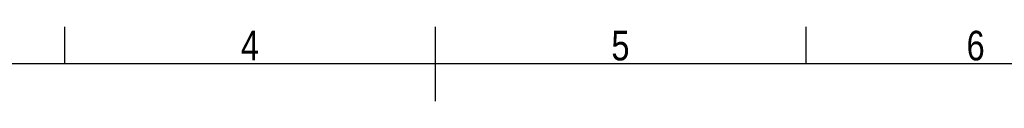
# Model space of a CAD drawing. Header units: millimetres. Extents: x 0 to 420, y 0 to 297.
# Tile 42 of 43: x 152 to 289, y 287 to 297. Entities that reach past the tile are written whole.
import ezdxf

# ---------------------------------------------------------------- set-up
doc = ezdxf.new("R2010")
doc.units = ezdxf.units.MM
doc.layers.add('CARTIGLIO', color=140, linetype='Continuous')
doc.styles.add('SLDTEXTSTYLE2', font='TXT', dxfattribs={"width": 0.821468})

msp = doc.modelspace()

# ---------------------------------------------------------------- linework, layer by layer
at = {"layer": 'CARTIGLIO', "linetype": 'Continuous'}
for p, q in [((158.2616, 291.82257), (158.2616, 296.99679)), ((210.00376, 286.64835), (210.00376, 296.99679)), ((261.74592, 291.82257), (261.74592, 296.99679)), ((414.8274, 291.82257), (5.18012, 291.82257))]:
    msp.add_line(p, q, dxfattribs=at)

# ---------------------------------------------------------------- texts
at = {"layer": 'CARTIGLIO', "char_height": 4.13937, "attachment_point": 2, "style": 'SLDTEXTSTYLE2'}
for s, insert in [('4', (184.08902, 296.46286)), ('5', (235.83118, 296.46286)), ('6', (285.42834, 296.46286))]:
    msp.add_mtext(s, dxfattribs=dict(at, insert=insert))

doc.saveas('drawing.dxf')
